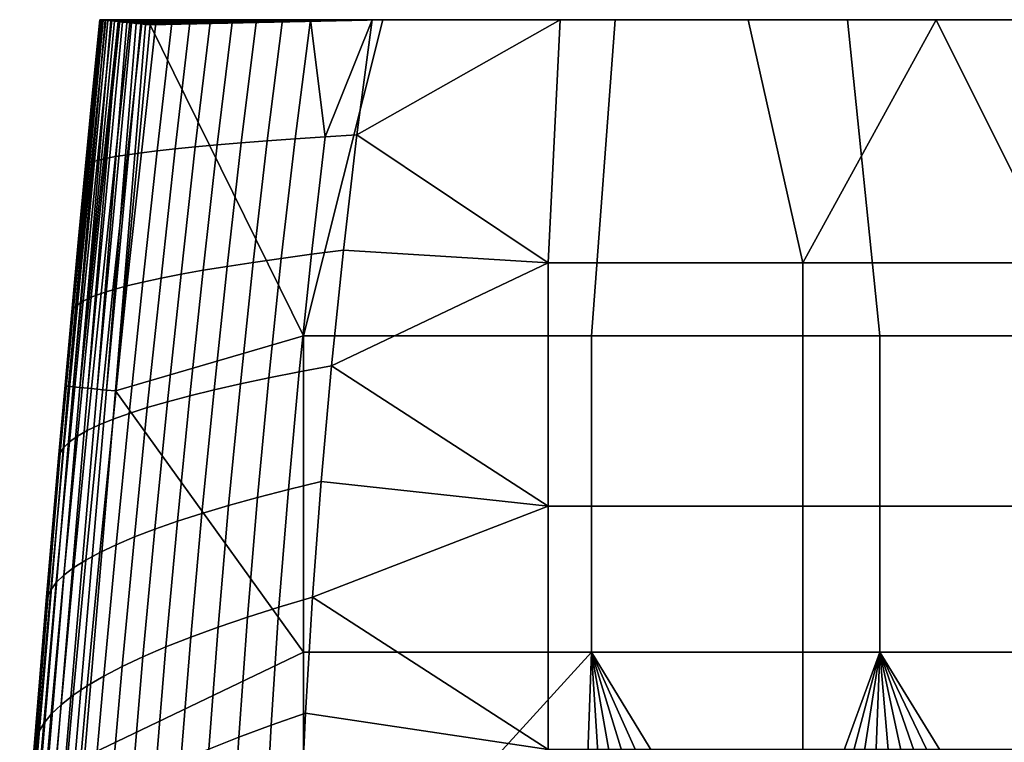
# Model space of a CAD drawing. Header units: millimetres. Extents: x -186 to 186, y -530 to 0.
# Tile 63 of 111: x -178 to -42, y -100 to 0. Entities that reach past the tile are written whole.
import ezdxf

# ---------------------------------------------------------------- set-up
doc = ezdxf.new("R2010")
doc.units = ezdxf.units.MM
doc.header["$MEASUREMENT"] = 0
doc.layers.add('sanitari', color=7, linetype='Continuous')

msp = doc.modelspace()

# ---------------------------------------------------------------- meshes
at = {"layer": 'sanitari'}
mesh = msp.add_polyface(dxfattribs=at)
corners = [(-160.04, 0), (-166.79, 0, -32.85), (-167.07, 0, -7.04), (-167.04, 0, -6.38), (-166.95, 0, -5.7), (-166.75, 0, -4.9), (-166.45, 0, -4.12), (-166.05, 0, -3.37), (-165.56, 0, -2.66), (-165.03, 0, -2.06), (-164.53, 0, -1.62), (-164, 0, -1.22), (-163.44, 0, -0.87), (-162.86, 0, -0.59), (-162.16, 0, -0.33), (-161.45, 0, -0.14), (-160.74, 0, -0.03), (-161.35, -0.23, -0.12), (-162.65, -0.09, -0.49), (-162.66, -0.27, -0.49), (-161.37, -0.4, -0.12), (-166.95, 0, -5.7), (-166.96, -0.01, -5.76), (-166.81, -0.03, -5.11), (-166.31, -0.08, -3.81), (-166.45, 0, -4.12), (-166.59, -0.05, -4.45), (-165.95, -0.11, -3.19), (-166.05, 0, -3.37), (-166.75, 0, -4.9), (-167.04, 0, -6.38), (-167.07, 0, -7.04), (-167.05, 0, -6.41), (-165.53, -0.16, -2.61), (-163.32, -0.38, -0.79), (-162.68, -0.45, -0.49), (-162.03, -0.52, -0.27), (-161.38, -0.58, -0.12), (-165.56, 0, -2.66), (-165.05, -0.21, -2.06), (-164.51, -0.26, -1.58), (-163.93, -0.32, -1.15), (-163.91, -0.14, -1.15), (-165.03, 0, -2.06), (-163.44, 0, -0.87), (-164.53, 0, -1.62), (-164, 0, -1.22), (-162.86, 0, -0.59), (-162.16, 0, -0.33), (-161.45, 0, -0.14), (-168.05, -10.07, -7.04), (-167.07, 0, -7.04), (-166.79, 0, -32.85)]
mesh.append_faces([[corners[k] for k in face] for face in [(0, 1, 2, 2), (3, 4, 2, 2), (2, 5, 6, 6), (4, 5, 2, 2), (6, 7, 2, 2), (8, 2, 7, 7), (8, 9, 2, 2), (2, 10, 11, 11), (2, 11, 12, 12), (13, 14, 2, 2), (13, 2, 12, 12), (2, 14, 15, 15), (16, 0, 2, 2), (2, 15, 16, 16), (10, 2, 9, 9), (17, 18, 19, 20), (21, 22, 23, 23), (24, 25, 26, 26), (27, 28, 24, 24), (23, 26, 29, 29), (30, 31, 32, 32), (23, 29, 21, 21), (30, 22, 21, 21), (32, 22, 30, 30), (28, 27, 33, 33), (34, 35, 19, 19), (36, 37, 20, 20), (38, 33, 39, 39), (40, 41, 42, 42), (43, 39, 40, 40), (41, 34, 42, 42), (19, 35, 36, 36), (26, 25, 29, 29), (38, 28, 33, 33), (42, 34, 19, 19), (42, 43, 40, 40), (44, 42, 19, 19), (39, 43, 38, 38), (36, 20, 19, 19), (42, 45, 43, 43), (18, 44, 19, 19), (42, 44, 46, 46), (42, 46, 45, 45), (47, 44, 18, 18), (17, 48, 18, 18), (48, 17, 49, 49), (48, 47, 18, 18), (24, 28, 25, 25), (50, 51, 52, 52)]])
mesh = msp.add_polyface(dxfattribs=at)
corners = [(-164.88, -51.16, 0), (-139, -43.57, 0), (-160.11, -0.71, 0), (-128.03, 0), (-160.1, -0.53, 0), (-160.04, 0), (-160.06, -0.18, 0), (-160.08, -0.36, 0), (-139, -87.14, 0), (-159.29, 0, -188.39), (-161.23, 0, -162.49), (-119.34, 0, -180), (-164.28, 0, -110.65), (-119.34, 0, -120), (-162.89, 0, -136.58), (-165.39, 0, -84.72), (-151.82, 0, -265.94), (-119.34, 0, -300), (-148.79, 0, -291.72), (-119.34, 0, -240), (-154.58, 0, -240.12), (-157.07, 0, -214.26), (-119.34, 0, -60), (-166.79, 0, -32.85), (-166.22, 0, -58.78), (-160.04, 0), (-128.03, 0), (-161.38, -0.58, -0.12), (-160.74, -0.65, -0.03), (-161.37, -0.4, -0.12), (-160.11, -0.71, 0), (-160.1, -0.53, 0), (-161.35, -0.23, -0.12), (-160.08, -0.36, 0), (-160.06, -0.18, 0), (-161.45, 0, -0.14), (-160.04, 0), (-160.74, 0, -0.03), (-158.62, -35.62, -240.14), (-160.51, -53.45, -240.18), (-163.01, -54.25, -214.32), (-161.11, -36.16, -214.29), (-156.65, -17.81, -240.12), (-159.13, -18.08, -214.27), (-155.86, -35.08, -265.96), (-157.73, -52.64, -266), (-153.89, -17.54, -265.94), (-152.82, -34.54, -291.75), (-154.66, -51.83, -291.79), (-150.86, -17.26, -291.73), (-151.31, -51.01, -317.53), (-152.98, -68.04, -317.58), (-156.37, -69.13, -291.84), (-149.5, -33.99, -317.5), (-147.55, -16.99, -317.48), (-147.68, -50.19, -343.23), (-149.3, -66.95, -343.27), (-145.91, -33.44, -343.2), (-143.98, -16.71, -343.18), (-143.77, -49.36, -368.88), (-145.33, -65.85, -368.91), (-142.04, -32.89, -368.86), (-140.12, -16.43, -368.84), (-139.58, -48.53, -394.47), (-141.07, -64.75, -394.49), (-137.89, -32.33, -394.46), (-136, -16.15, -394.45), (-161.33, -18.34, -188.39), (-159.29, 0, -188.39), (-157.07, 0, -214.26), (-154.58, 0, -240.12), (-151.82, 0, -265.94), (-148.79, 0, -291.72), (-145.48, 0, -317.47), (-141.89, 0, -343.18), (-138.04, 0, -368.84)]
mesh.append_faces([[corners[k] for k in face] for face in [(0, 1, 2, 2), (3, 4, 2, 2), (3, 5, 6, 6), (7, 3, 6, 6), (4, 3, 7, 7), (0, 8, 1, 1), (9, 10, 11, 11), (12, 13, 14, 14), (13, 10, 14, 14), (15, 13, 12, 12), (16, 17, 18, 18), (19, 20, 21, 21), (22, 13, 15, 15), (23, 22, 24, 24), (24, 22, 15, 15), (25, 26, 23, 23), (27, 28, 29, 29), (28, 30, 31, 31), (32, 29, 31, 33), (34, 32, 33, 33), (29, 28, 31, 31), (32, 34, 35, 35), (36, 37, 34, 34), (35, 34, 37, 37), (38, 39, 40, 41), (42, 38, 41, 43), (44, 45, 39, 38), (46, 44, 38, 42), (47, 48, 45, 44), (49, 47, 44, 46), (50, 51, 52, 48), (53, 50, 48, 47), (54, 53, 47, 49), (55, 56, 51, 50), (57, 55, 50, 53), (58, 57, 53, 54), (59, 60, 56, 55), (61, 59, 55, 57), (62, 61, 57, 58), (63, 64, 60, 59), (65, 63, 59, 61), (66, 65, 61, 62), (43, 67, 68, 69), (42, 43, 69, 70), (49, 46, 71, 72), (58, 54, 73, 74), (54, 49, 72, 73), (46, 42, 70, 71), (74, 75, 62, 58)]])
mesh = msp.add_polyface(dxfattribs=at)
corners = [(-131.61, -15.87, -420), (-129.52, 0, -420), (-103.62, 0, -420), (-105.25, -33.53, -420), (-77.71, 0, -420), (-70.16, -33.53, -420), (-51.81, 0, -420), (-25.9, 0, -420), (-35.08, -33.53, -420), (0, -33.53, -420), (0, 0, -420), (-133.47, -31.77, -420), (-96.03, 0), (-128.03, 0), (-139, -43.57, 0), (-99.29, -43.57, 0), (-64.02, 0), (-59.57, -43.57, 0), (-32.01, 0), (-19.86, -43.57, 0), (-160.11, -0.71, 0), (0, 0), (-71.6, 0, -300), (-71.6, 0, -360), (-119.34, 0, -360), (-119.34, 0, -300), (-23.87, 0, -300), (-23.87, 0, -360), (-71.6, 0, -240), (-119.34, 0, -240), (-23.87, 0, -240), (-71.6, 0, -180), (-119.34, 0, -180), (-23.87, 0, -180), (-71.6, 0, -120), (-119.34, 0, -120), (-23.87, 0, -120), (-71.6, 0, -60), (-119.34, 0, -60), (-23.87, 0, -60), (-103.62, 0, -420), (-129.52, 0, -420), (-138.04, 0, -368.84), (-141.89, 0, -343.18), (-77.71, 0, -420), (-51.81, 0, -420), (-25.9, 0, -420), (0, 0, -420), (-145.48, 0, -317.47), (-157.07, 0, -214.26), (-159.29, 0, -188.39), (-148.79, 0, -291.72), (-151.82, 0, -265.94), (-154.58, 0, -240.12), (-161.23, 0, -162.49), (-96.03, 0), (-64.02, 0), (-32.01, 0), (-166.79, 0, -32.85), (-128.03, 0), (0, 0), (23.87, 0, -60), (-136, -16.15, -394.45), (-140.12, -16.43, -368.84), (-138.04, 0, -368.84), (-133.47, -31.77, -420), (-137.89, -32.33, -394.46), (-131.61, -15.87, -420), (-129.52, 0, -420)]
mesh.append_faces([[corners[k] for k in face] for face in [(0, 1, 2, 2), (2, 3, 0, 0), (2, 4, 5, 3), (5, 4, 6, 6), (6, 7, 8, 8), (5, 6, 8, 8), (9, 8, 7, 10), (3, 11, 0, 0), (12, 13, 14, 15), (16, 12, 15, 17), (18, 16, 17, 19), (20, 14, 13, 13), (21, 18, 19, 19), (22, 23, 24, 25), (26, 27, 23, 22), (28, 22, 25, 29), (30, 26, 22, 28), (31, 28, 29, 32), (33, 30, 28, 31), (34, 31, 32, 35), (36, 33, 31, 34), (37, 34, 35, 38), (39, 36, 34, 37), (24, 40, 41, 41), (42, 24, 41, 41), (43, 25, 24, 24), (42, 43, 24, 24), (24, 23, 44, 40), (23, 45, 44, 44), (27, 46, 45, 45), (47, 46, 27, 27), (23, 27, 45, 45), (43, 48, 25, 25), (49, 50, 32, 32), (48, 51, 25, 25), (29, 25, 52, 52), (52, 53, 29, 29), (32, 29, 49, 49), (32, 54, 35, 35), (37, 38, 55, 56), (39, 37, 56, 57), (38, 58, 59, 59), (55, 38, 59, 59), (60, 39, 57, 57), (60, 61, 39, 39), (62, 63, 64, 64), (65, 66, 62, 67), (62, 68, 67, 67), (64, 68, 62, 62)]])
mesh = msp.add_polyface(dxfattribs=at)
corners = [(-167.05, 0, -6.41), (-167.07, 0, -7.04), (-171.84, -50.51, -7.01), (-171.73, -50.52, -5.74), (-171.36, -50.55, -4.43), (-166.81, -0.03, -5.11), (-166.96, -0.01, -5.76), (-169.81, -50.69, -2.06), (-165.53, -0.16, -2.61), (-165.95, -0.11, -3.19), (-170.71, -50.61, -3.18), (-166.31, -0.08, -3.81), (-166.59, -0.05, -4.45), (-164.51, -0.26, -1.58), (-165.05, -0.21, -2.06), (-168.69, -50.8, -1.15), (-167.44, -50.92, -0.49), (-163.32, -0.38, -0.79), (-163.93, -0.32, -1.15), (-166.15, -51.04, -0.12), (-162.03, -0.52, -0.27), (-162.68, -0.45, -0.49), (-161.38, -0.58, -0.12), (-164.88, -51.16, 0), (-160.74, -0.65, -0.03), (-160.11, -0.71, 0), (-170.14, -39.29, -58.79), (-172.01, -58.94, -58.79), (-172.51, -59.7, -32.85), (-170.66, -39.79, -32.85), (-168.21, -19.64, -58.78), (-168.75, -19.89, -32.85), (-169.33, -38.78, -84.73), (-171.22, -58.17, -84.74), (-167.39, -19.39, -84.72), (-168.25, -38.26, -110.66), (-170.15, -57.4, -110.68), (-166.29, -19.13, -110.65), (-166.88, -37.74, -136.59), (-168.79, -56.62, -136.61), (-164.91, -18.87, -136.58), (-165.24, -37.22, -162.51), (-167.15, -55.84, -162.53), (-163.26, -18.61, -162.49), (-165.22, -55.05, -188.44), (-167.05, -73.41, -188.48), (-168.98, -74.46, -162.57), (-163.31, -36.69, -188.41), (-161.33, -18.34, -188.39), (-163.01, -54.25, -214.32), (-164.81, -72.35, -214.37), (-161.11, -36.16, -214.29), (-159.13, -18.08, -214.27), (-160.51, -53.45, -240.18), (-162.29, -71.28, -240.23), (-172.73, -60.44, -7.01), (-171.83, -50.36, -7.01), (-170.91, -40.28, -7.02), (-169.97, -30.21, -7.02), (-169.02, -20.14, -7.03), (-168.05, -10.07, -7.04), (-166.22, 0, -58.78), (-165.39, 0, -84.72), (-164.28, 0, -110.65), (-162.89, 0, -136.58), (-166.79, 0, -32.85), (-161.23, 0, -162.49), (-159.29, 0, -188.39)]
mesh.append_faces([[corners[k] for k in face] for face in [(0, 1, 2, 2), (3, 0, 2, 2), (4, 5, 6, 3), (7, 8, 9, 10), (10, 11, 12, 4), (3, 6, 0, 0), (4, 12, 5, 5), (7, 13, 14, 14), (7, 14, 8, 8), (10, 9, 11, 11), (15, 13, 7, 7), (16, 17, 18, 15), (19, 20, 21, 16), (17, 16, 21, 21), (20, 19, 22, 22), (23, 24, 22, 19), (23, 25, 24, 24), (18, 13, 15, 15), (26, 27, 28, 29), (30, 26, 29, 31), (32, 33, 27, 26), (34, 32, 26, 30), (35, 36, 33, 32), (37, 35, 32, 34), (38, 39, 36, 35), (40, 38, 35, 37), (41, 42, 39, 38), (43, 41, 38, 40), (44, 45, 46, 42), (47, 44, 42, 41), (48, 47, 41, 43), (49, 50, 45, 44), (51, 49, 44, 47), (52, 51, 47, 48), (53, 54, 50, 49), (55, 56, 28, 28), (56, 57, 29, 29), (58, 59, 31, 31), (31, 59, 60, 60), (29, 57, 58, 58), (56, 29, 28, 28), (58, 31, 29, 29), (34, 30, 61, 62), (40, 37, 63, 64), (37, 34, 62, 63), (30, 31, 65, 61), (43, 40, 64, 66), (66, 67, 48, 43), (60, 65, 31, 31)]])
mesh = msp.add_polyface(dxfattribs=at)
corners = [(-70.16, -67.05, -420), (-105.25, -67.05, -420), (-105.25, -33.53, -420), (-70.16, -33.53, -420), (-70.16, -100.58, -420), (-105.25, -100.58, -420), (-70.16, -134.1, -420), (-105.25, -134.1, -420), (-35.08, -67.05, -420), (-35.08, -33.53, -420), (-35.08, -100.58, -420), (-35.08, -134.1, -420), (0, -67.05, -420), (0, -33.53, -420), (0, -100.58, -420), (0, -134.1, -420), (-140.26, -143.58, -420), (-139.96, -127.58, -420), (-139.44, -111.57, -420), (-136.53, -63.64, -420), (-135.11, -47.69, -420), (-137.73, -79.6, -420), (-138.7, -95.58, -420), (-133.47, -31.77, -420), (-99.29, -87.14, 0), (-139, -87.14, 0), (-139, -130.71, -0.01), (-99.29, -43.57, 0), (-139, -43.57, 0), (-59.57, -43.57, 0), (-59.57, -87.14, 0), (-19.86, -43.57, 0), (-19.86, -87.14, 0), (19.86, -43.57, 0), (19.86, -87.14, 0), (-110.92, -147.21, -0.01), (-115.52, -150.97, -0.01), (-121.84, -156.81, -0.01), (-106.15, -143.69, -0.01), (-101.21, -140.42, -0.01), (-90.89, -134.64, -0.01), (-96.12, -137.4, -0.01), (-80.04, -129.91, -0.01), (-85.52, -132.14, -0.01), (-65.52, -125.49, -0.01), (-70.01, -126.64, -0.01), (-74.46, -127.97, -0.01), (-60.99, -124.52, -0.01), (-51.84, -123.11, -0.01), (-47.23, -122.67, -0.01), (-42.61, -122.41, -0.01), (-37.98, -122.32, -0.01), (-18.99, -122.32, -0.01), (0, -122.32, -0.01), (-56.43, -123.73, -0.01), (-139.58, -48.53, -394.47), (-135.11, -47.69, -420), (-136.53, -63.64, -420), (-141.07, -64.75, -394.49), (-137.89, -32.33, -394.46), (-133.47, -31.77, -420)]
mesh.append_faces([[corners[k] for k in face] for face in [(0, 1, 2, 3), (4, 5, 1, 0), (6, 7, 5, 4), (8, 0, 3, 9), (10, 4, 0, 8), (11, 6, 4, 10), (12, 8, 9, 13), (14, 10, 8, 12), (15, 11, 10, 14), (16, 17, 7, 7), (18, 7, 17, 17), (1, 19, 20, 20), (19, 1, 21, 21), (5, 22, 21, 21), (18, 22, 5, 5), (20, 23, 2, 2), (20, 2, 1, 1), (7, 18, 5, 5), (5, 21, 1, 1), (24, 25, 26, 26), (27, 28, 25, 24), (29, 27, 24, 30), (31, 29, 30, 32), (33, 31, 32, 34), (35, 26, 36, 36), (37, 36, 26, 26), (26, 35, 38, 38), (39, 26, 38, 38), (24, 26, 39, 39), (40, 24, 41, 41), (41, 24, 39, 39), (42, 24, 43, 43), (44, 30, 45, 45), (45, 30, 46, 46), (46, 24, 42, 42), (43, 24, 40, 40), (47, 30, 44, 44), (30, 24, 46, 46), (48, 49, 30, 30), (50, 51, 30, 30), (49, 50, 30, 30), (30, 51, 32, 32), (51, 52, 32, 32), (32, 52, 53, 53), (30, 54, 48, 48), (47, 54, 30, 30), (34, 32, 53, 53), (55, 56, 57, 58), (56, 55, 59, 60)]])
mesh = msp.add_polyface(dxfattribs=at)
corners = [(-176.03, -101.09, -5.71), (-176.15, -101.07, -6.98), (-178.1, -126.38, -6.96), (-177.97, -126.39, -5.69), (-175.66, -101.12, -4.41), (-177.59, -126.42, -4.39), (-175.01, -101.17, -3.16), (-176.94, -126.48, -3.15), (-174.1, -101.25, -2.05), (-176.04, -126.55, -2.04), (-172.99, -101.34, -1.14), (-174.92, -126.63, -1.14), (-171.74, -101.44, -0.49), (-173.68, -126.73, -0.49), (-170.45, -101.55, -0.12), (-172.39, -126.82, -0.12), (-171.73, -50.52, -5.74), (-171.84, -50.51, -7.01), (-171.36, -50.55, -4.43), (-170.71, -50.61, -3.18), (-169.81, -50.69, -2.06), (-168.69, -50.8, -1.15), (-167.44, -50.92, -0.49), (-166.15, -51.04, -0.12), (-171.12, -126.92, -0.01), (-169.18, -101.65, -0.01), (-164.88, -51.16, 0), (-175.54, -98.27, -58.82), (-177.18, -117.94, -58.84), (-177.59, -119.46, -32.87), (-175.99, -99.53, -32.87), (-173.81, -78.6, -58.8), (-174.29, -79.61, -32.86), (-172.01, -58.94, -58.79), (-172.51, -59.7, -32.85), (-174.79, -96.99, -84.78), (-176.45, -116.41, -84.81), (-173.05, -77.58, -84.75), (-171.22, -58.17, -84.74), (-173.74, -95.7, -110.73), (-175.41, -114.86, -110.77), (-171.99, -76.55, -110.7), (-170.15, -57.4, -110.68), (-172.39, -94.4, -136.68), (-174.06, -113.31, -136.73), (-170.63, -75.51, -136.64), (-168.79, -56.62, -136.61), (-170.74, -93.1, -162.62), (-172.39, -111.74, -162.68), (-168.98, -74.46, -162.57), (-167.15, -55.84, -162.53), (-168.78, -91.78, -188.54), (-170.41, -110.17, -188.61), (-167.05, -73.41, -188.48), (-166.52, -90.46, -214.43), (-168.12, -108.58, -214.51), (-164.81, -72.35, -214.37), (-163.97, -89.13, -240.29), (-165.52, -106.99, -240.37), (-162.29, -71.28, -240.23), (-162.61, -105.38, -266.2), (-163.98, -122.99, -266.3), (-166.96, -124.86, -240.47), (-161.11, -87.79, -266.12), (-159.48, -70.21, -266.05), (-159.39, -103.77, -291.99), (-160.69, -121.11, -292.08), (-176.92, -110.86, -6.97), (-176.13, -100.77, -6.98), (-175.31, -90.69, -6.98), (-174.47, -80.6, -6.99), (-173.61, -70.52, -7), (-172.73, -60.44, -7.01)]
mesh.append_faces([[corners[k] for k in face] for face in [(0, 1, 2, 3), (4, 0, 3, 5), (6, 4, 5, 7), (8, 6, 7, 9), (10, 8, 9, 11), (12, 10, 11, 13), (14, 12, 13, 15), (16, 17, 1, 0), (18, 16, 0, 4), (19, 18, 4, 6), (20, 19, 6, 8), (21, 20, 8, 10), (22, 21, 10, 12), (23, 22, 12, 14), (14, 15, 24, 25), (23, 14, 25, 26), (27, 28, 29, 30), (31, 27, 30, 32), (33, 31, 32, 34), (35, 36, 28, 27), (37, 35, 27, 31), (38, 37, 31, 33), (39, 40, 36, 35), (41, 39, 35, 37), (42, 41, 37, 38), (43, 44, 40, 39), (45, 43, 39, 41), (46, 45, 41, 42), (47, 48, 44, 43), (49, 47, 43, 45), (50, 49, 45, 46), (51, 52, 48, 47), (53, 51, 47, 49), (54, 55, 52, 51), (56, 54, 51, 53), (57, 58, 55, 54), (59, 57, 54, 56), (60, 61, 62, 58), (63, 60, 58, 57), (64, 63, 57, 59), (65, 66, 61, 60), (30, 67, 68, 68), (30, 68, 69, 69), (69, 70, 32, 32), (32, 70, 71, 71), (72, 34, 71, 71), (30, 69, 32, 32), (30, 29, 67, 67), (34, 32, 71, 71)]])
mesh = msp.add_polyface(dxfattribs=at)
corners = [(-162.81, -155.82, -292.28), (-161.83, -138.45, -292.19), (-160.01, -137.38, -305.05), (-158.98, -153.39, -317.99), (-158.11, -136.3, -317.9), (-156.13, -135.21, -330.73), (-154.81, -150.95, -343.63), (-154.07, -134.13, -343.55), (-150.3, -148.51, -369.18), (-149.69, -131.95, -369.12), (-147.38, -130.86, -381.87), (-145.45, -146.05, -394.64), (-151.92, -133.04, -356.34), (-144.99, -129.77, -394.61), (-142.51, -128.67, -407.32), (-140.26, -143.58, -420), (-139.96, -127.58, -420), (-171.12, -126.92, -0.01), (-172.9, -152.19, -0.01), (-139, -130.71, -0.01), (-169.18, -101.65, -0.01), (-139, -87.14, 0), (-164.88, -51.16, 0), (-133.18, -169.8, -0.01), (-157.73, -52.64, -266), (-159.48, -70.21, -266.05), (-162.29, -71.28, -240.23), (-160.51, -53.45, -240.18), (-157.95, -86.44, -291.91), (-159.39, -103.77, -291.99), (-162.61, -105.38, -266.2), (-161.11, -87.79, -266.12), (-156.37, -69.13, -291.84), (-154.66, -51.83, -291.79), (-155.87, -102.15, -317.72), (-157.07, -119.22, -317.8), (-160.69, -121.11, -292.08), (-154.5, -85.09, -317.64), (-152.98, -68.04, -317.58), (-152.03, -100.52, -343.39), (-153.14, -117.32, -343.47), (-150.75, -83.73, -343.33), (-149.3, -66.95, -343.27), (-147.89, -98.88, -369), (-148.89, -115.41, -369.06), (-146.7, -82.36, -368.95), (-145.33, -65.85, -368.91), (-143.44, -97.23, -394.54), (-144.32, -113.5, -394.57), (-142.36, -80.98, -394.51), (-141.07, -64.75, -394.49), (-160.01, -137.38, -305.05), (-161.83, -138.45, -292.19), (-158.11, -136.3, -317.9), (-154.07, -134.13, -343.55), (-156.13, -135.21, -330.73), (-151.92, -133.04, -356.34), (-147.38, -130.86, -381.87), (-149.69, -131.95, -369.12), (-142.51, -128.67, -407.32), (-144.99, -129.77, -394.61), (-139.44, -111.57, -420), (-139.96, -127.58, -420), (-138.7, -95.58, -420), (-136.53, -63.64, -420), (-137.73, -79.6, -420)]
mesh.append_faces([[corners[k] for k in face] for face in [(0, 1, 2, 3), (2, 4, 3, 3), (4, 5, 3, 3), (6, 3, 5, 5), (6, 5, 7, 7), (8, 9, 10, 11), (6, 7, 12, 8), (11, 13, 14, 15), (8, 12, 9, 9), (11, 10, 13, 13), (15, 14, 16, 16), (17, 18, 19, 19), (20, 21, 22, 22), (18, 23, 19, 19), (20, 19, 21, 21), (24, 25, 26, 27), (28, 29, 30, 31), (32, 28, 31, 25), (33, 32, 25, 24), (34, 35, 36, 29), (37, 34, 29, 28), (38, 37, 28, 32), (39, 40, 35, 34), (41, 39, 34, 37), (42, 41, 37, 38), (43, 44, 40, 39), (45, 43, 39, 41), (46, 45, 41, 42), (47, 48, 44, 43), (49, 47, 43, 45), (50, 49, 45, 46), (36, 51, 52, 52), (53, 51, 35, 35), (36, 35, 51, 51), (40, 54, 55, 55), (40, 56, 54, 54), (44, 57, 58, 58), (48, 59, 60, 60), (48, 60, 57, 57), (44, 58, 56, 56), (40, 55, 35, 35), (44, 56, 40, 40), (61, 62, 59, 48), (57, 44, 48, 48), (61, 48, 47, 63), (53, 35, 55, 55), (50, 64, 65, 49), (63, 47, 49, 65)]])

doc.saveas('drawing.dxf')
